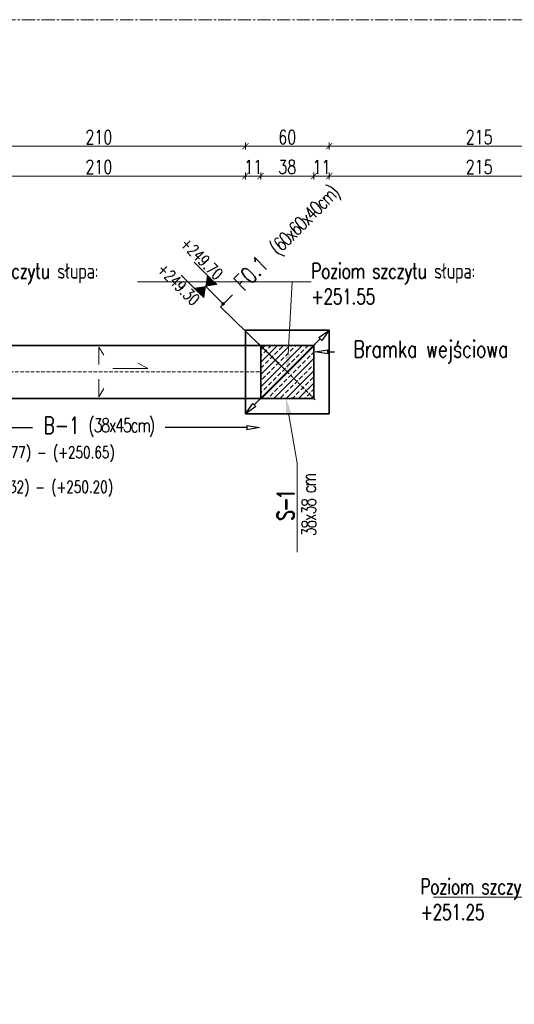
# Model space of a CAD drawing. Header units: millimetres. Extents: x -8 to 14965326, y -810 to 11054951.
# Tile 42 of 72: x 7505332 to 7505687, y 5558404 to 5559109. Entities that reach past the tile are written whole.
import ezdxf
from ezdxf import colors
from ezdxf.entities.mleader import LeaderData, LeaderLine
from ezdxf.math import Vec2, Vec3

# ---------------------------------------------------------------- set-up
doc = ezdxf.new("R2010")
doc.units = ezdxf.units.MM
doc.header["$LTSCALE"] = 0.5
doc.header["$MEASUREMENT"] = 0
doc.linetypes.add('CENTER2', pattern=[1.125, 0.75, -0.125, 0.125, -0.125])
doc.linetypes.add('KRESKOWA', pattern=[0.75, 0.5, -0.25])
doc.layers.get('0').update_dxf_attribs({"linetype": 'CONTINUOUS', "lineweight": 13})
doc.layers.get('Defpoints').update_dxf_attribs({"linetype": 'CONTINUOUS'})
for name, color, linetype, lineweight in [('_K_pozycje', 1, 'CONTINUOUS', 5), ('K_Cienkie przerywane', 252, 'KRESKOWA', 9), ('K_Fundamenty - przekrój', 40, 'CONTINUOUS', 35), ('K_Kreskowanie', 253, 'CONTINUOUS', 5), ('K_Opis', 7, 'CONTINUOUS', 9), ('K_Ściany - przekrój', 7, 'CONTINUOUS', 35), ('tkd_obszary_wykazu', 14, 'CENTER2', 9), ('tkd_wym', 1, 'CONTINUOUS', 5)]:
    doc.layers.add(name, color=color, linetype=linetype, lineweight=lineweight)
doc.styles.add('___K_OPIS_ROMAND', font='romand.shx', dxfattribs={"width": 0.75})
doc.styles.add('___K_OPIS_SIMPLEX', font='simplex.shx', dxfattribs={"width": 0.75})
doc.styles.add('tkd_txt0', font='simplex.shx', dxfattribs={"width": 0.75})
doc.dimstyles.new('opisy_wieńce', dxfattribs={"dimscale": 0.6, "dimtxt": 20, "dimasz": 25, "dimexe": 10, "dimexo": 50, "dimgap": 10, "dimtad": 0, "dimdec": 1, "dimrnd": 0.05000000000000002, "dimzin": 9, "dimdsep": 46, "dimtxsty": '___K_OPIS_ROMAND', "dimblk1": 'CLOSEDBLANK', "dimblk2": 'CLOSEDBLANK', "dimsah": 1, "dimcen": 0, "dimdle": 10, "dimse1": 1, "dimse2": 1, "dimclrd": 1, "dimclre": 256, "dimclrt": 50, "dimazin": 2, "dimtm": 1e-09, "dimtfac": 1, "dimtdec": 1, "dimtmove": 2, "dimatfit": 3, "dimfxl": 1, "dimtolj": 1, "dimtzin": 0, "dimarcsym": 0})
doc.dimstyles.new('tkd_1-50cm[cm]', dxfattribs={"dimtxt": 10, "dimasz": 2.5, "dimexe": 0, "dimexo": 10, "dimgap": 1.5, "dimtad": 1, "dimdec": 1, "dimrnd": 0.5, "dimdsep": 46, "dimtxsty": 'tkd_txt0', "dimblk": 'tkd_dim_arrow', "dimcen": 0, "dimclrd": 1, "dimclre": 256, "dimclrt": 7, "dimaunit": 1, "dimadec": 0, "dimazin": 0, "dimtfac": 0.009090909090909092, "dimtdec": 1, "dimtix": 1, "dimtmove": 1, "dimatfit": 3, "dimldrblk": 'DOTSMALL', "dimfxl": 1, "dimfxlon": 1, "dimtvp": 0.02, "dimtolj": 1, "dimtzin": 9, "dimlwd": -1, "dimarcsym": 0})

# ---------------------------------------------------------------- blocks, each defined once
blk = doc.blocks.new('_ClosedBlank')
at = {"color": 0, "linetype": 'ByBlock', "lineweight": -2}
for p, q in [((-1, 0.1666666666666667), (0, 0)), ((-1, 0.1666666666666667), (-1, -0.1666666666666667)), ((0, 0), (-1, -0.1666666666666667))]:
    blk.add_line(p, q, dxfattribs=at)
blk = doc.blocks.new('*D161')
at = {"layer": '_K_pozycje', "color": 1, "lineweight": -2, "transparency": 16777216}
for p, q in [((7505553.111620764, 5558871.435350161), (7505557.831440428, 5558871.435350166)), ((7505770.111620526, 5558871.435350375), (7505696.260011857, 5558871.435350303))]:
    blk.add_line(p, q, dxfattribs=at)
at = {"layer": 'Defpoints', "color": 0, "transparency": 16777216}
for p in [(7505544.111620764, 5558871.435349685), (7505544.111620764, 5558871.435350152), (7505779.111620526, 5558871.435349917)]:
    blk.add_point(p, dxfattribs=at)
at = {"layer": '_K_pozycje', "color": 1, "lineweight": -2, "transparency": 16777216, "xscale": 9, "yscale": 9, "zscale": 9}
for p, rotation in [((7505544.111620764, 5558871.435350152), 180.0000000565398), ((7505779.111620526, 5558871.435350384), 5.653981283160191e-08)]:
    blk.add_blockref('_ClosedBlank', p, dxfattribs=dict(at, rotation=rotation))
at = {"layer": '_K_pozycje', "color": 50, "transparency": 16777216, "insert": (7505627.045726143, 5558871.435350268), "char_height": 12, "attachment_point": 5, "rotation": 5.6539779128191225e-08, "style": '___K_OPIS_ROMAND'}
blk.add_mtext('\\A1;Bramka wejściowa', dxfattribs=at)
blk = doc.blocks.new('*D170')
at = {"layer": '_K_pozycje', "color": 1, "lineweight": -2, "transparency": 16777216}
for p, q in [((7505476.299840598, 5558903.688072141), (7505484.785121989, 5558912.173353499)), ((7505524.11162221, 5558857.055749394), (7505476.299840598, 5558903.688072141)), ((7505547.747661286, 5558880.691788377), (7505500.475583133, 5558833.419710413))]:
    blk.add_line(p, q, dxfattribs=at)
at = {"layer": 'Defpoints', "color": 0, "transparency": 16777216}
for p in [(7505554.111622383, 5558887.055749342), (7505494.111622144, 5558827.05574934), (7505494.11162209, 5558827.055749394)]:
    blk.add_point(p, dxfattribs=at)
at = {"layer": '_K_pozycje', "color": 1, "lineweight": -2, "transparency": 16777216, "xscale": 9, "yscale": 9, "zscale": 9}
for p, rotation in [((7505554.11162233, 5558887.055749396), 44.99999988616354), ((7505494.11162209, 5558827.055749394), 224.9999998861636)]:
    blk.add_blockref('_ClosedBlank', p, dxfattribs=dict(at, rotation=rotation))
at = {"layer": '_K_pozycje', "color": 50, "transparency": 16777216, "insert": (7505524.821672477, 5558952.209903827), "char_height": 12, "attachment_point": 5, "rotation": 44.99999988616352, "style": '___K_OPIS_ROMAND'}
blk.add_mtext('\\A1;F0.1{\\fArial|b0|i0|c238|p34;\\H0.87497x;\\C242;   \\Fsimplex|c238;\\H0.95241x;\\T0.8;(60x60x40cm)}', dxfattribs=at)
blk = doc.blocks.new('*U40')
at = {"layer": 'K_Opis'}
h = blk.add_hatch(color=1, dxfattribs=at)
edge = h.paths.add_edge_path()
edge.add_arc((1.63491603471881e-29, 0), 0.03599999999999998, 359.9999999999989, 719.999999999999)
at = {"layer": 'K_Opis', "color": 1}
blk.add_line((6.6596631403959e-08, 0.5107883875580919), (1.63491603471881e-29, 0), dxfattribs=at)
at = {"layer": 'K_Opis'}
for points in [[(-0.1881599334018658, 0.5107884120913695), (-0.1881598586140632, 1.022270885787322)], [(0.1881600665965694, 0.5107883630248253), (0.1881601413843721, 1.022270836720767)], [(-0.1881599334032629, 0.5107884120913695), (6.659735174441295e-08, 0.510788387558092), (-0.1881599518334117, 0.3694368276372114), (-0.1881599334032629, 0.5107884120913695)], [(0.1881600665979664, 0.5107883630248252), (6.659735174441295e-08, 0.510788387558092), (0.1881600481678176, 0.3694367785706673), (0.1881600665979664, 0.5107883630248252)]]:
    blk.add_lwpolyline(points, dxfattribs=at)
for points in [[(-0.1881599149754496, 0.6521399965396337), (-0.1881599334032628, 0.5107884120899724), (6.659805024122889e-08, 0.5107883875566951)], [(0.1881600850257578, 0.6521399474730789), (0.1881600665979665, 0.5107883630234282), (6.659665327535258e-08, 0.5107883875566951)], [(-0.1881599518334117, 0.3694368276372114), (-0.1881599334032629, 0.5107884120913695), (6.659805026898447e-08, 0.510788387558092)], [(0.1881600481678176, 0.3694367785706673), (0.1881600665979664, 0.5107883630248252), (6.659665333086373e-08, 0.510788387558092)]]:
    blk.add_solid(points, dxfattribs=at)
at = {"layer": 'K_Opis', "style": '___K_OPIS_SIMPLEX', "width": 0.75, "flags": 8}
for tag, p in [('góra', (-0.2273332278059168, 0.3830138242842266)), ('dół', (0.479503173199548, 0.3830138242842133))]:
    blk.add_attdef(tag, p, '', height=0.2399999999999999, rotation=89.99999999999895, dxfattribs=at)
blk = doc.blocks.new('*D231')
at = {"layer": '_K_pozycje', "color": 1, "lineweight": -2, "transparency": 16777216}
for p, q in [((7505283.111620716, 5558817.144576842), (7505341.576006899, 5558817.144576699)), ((7505495.111629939, 5558817.144576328), (7505436.647243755, 5558817.144576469))]:
    blk.add_line(p, q, dxfattribs=at)
at = {"layer": 'Defpoints', "color": 0, "transparency": 16777216}
for p in [(7505274.111620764, 5558837.055751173), (7505504.111629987, 5558837.055750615), (7505274.111620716, 5558817.144576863)]:
    blk.add_point(p, dxfattribs=at)
at = {"layer": '_K_pozycje', "color": 1, "lineweight": -2, "transparency": 16777216, "xscale": 9, "yscale": 9, "zscale": 9}
for p, rotation in [((7505274.111620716, 5558817.144576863), 179.9999998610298), ((7505504.111629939, 5558817.144576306), 359.9999998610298)]:
    blk.add_blockref('_ClosedBlank', p, dxfattribs=dict(at, rotation=rotation))
at = {"layer": '_K_pozycje', "color": 50, "transparency": 16777216, "insert": (7505389.111625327, 5558817.144576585), "char_height": 12, "attachment_point": 5, "rotation": 359.99999986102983, "style": '___K_OPIS_ROMAND'}
blk.add_mtext('\\A1;B-1 {\\Fsimplex|c238;\\H0.83333x;\\T0.8;\\C242;(38x45cm)}', dxfattribs=at)
blk = doc.blocks.new('*U39')
at = {"layer": 'K_Opis'}
h = blk.add_hatch(color=1, dxfattribs=at)
edge = h.paths.add_edge_path()
edge.add_arc((3.785675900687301e-31, -4.2301348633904e-16), 0.03599999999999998, -1.0800249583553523e-12, 359.9999999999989, ccw=False)
at = {"layer": 'K_Opis', "color": 1}
blk.add_line((6.659661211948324e-08, -0.5107883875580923), (3.785675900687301e-31, -4.2301348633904e-16), dxfattribs=at)
at = {"layer": 'K_Opis'}
for points in [[(-0.1881599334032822, -0.5107884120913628), (6.65973324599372e-08, -0.5107883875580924), (-0.1881599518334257, -0.3694368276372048), (-0.1881599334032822, -0.5107884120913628)], [(0.1881600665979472, -0.5107883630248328), (6.65973324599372e-08, -0.5107883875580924), (0.1881600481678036, -0.3694367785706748), (0.1881600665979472, -0.5107883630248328)], [(-0.1881599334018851, -0.5107884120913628), (-0.1881598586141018, -1.022270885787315)], [(0.1881600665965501, -0.5107883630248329), (0.1881601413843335, -1.022270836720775)]]:
    blk.add_lwpolyline(points, dxfattribs=at)
for points in [[(-0.1881599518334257, -0.3694368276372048), (-0.1881599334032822, -0.5107884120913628), (6.659803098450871e-08, -0.5107883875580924)], [(0.1881600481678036, -0.3694367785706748), (0.1881600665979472, -0.5107883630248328), (6.659663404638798e-08, -0.5107883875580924)], [(-0.1881599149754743, -0.6521399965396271), (-0.1881599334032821, -0.5107884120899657), (6.659803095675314e-08, -0.5107883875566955)], [(0.1881600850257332, -0.6521399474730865), (0.1881600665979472, -0.5107883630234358), (6.659663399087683e-08, -0.5107883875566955)]]:
    blk.add_solid(points, dxfattribs=at)
at = {"layer": 'K_Opis', "style": '___K_OPIS_SIMPLEX', "width": 0.75, "flags": 8}
for tag, p in [('dół', (0.4795031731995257, -0.7772995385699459)), ('góra', (-0.227333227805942, -0.9230138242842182))]:
    blk.add_attdef(tag, p, '', height=0.2399999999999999, rotation=89.99999999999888, dxfattribs=at)
blk = doc.blocks.new('tkd_dim_arrow')
for p, q in [((-1, 0), (1, 0)), ((0, -1), (0, 1))]:
    blk.add_line(p, q)
at = {"const_width": 0.2}
blk.add_lwpolyline([(-0.8954183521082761, -0.8954183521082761), (0.8954183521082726, 0.8954183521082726)], dxfattribs=at)
blk = doc.blocks.new('*D263')
at = {"layer": 'Defpoints', "color": 0, "transparency": 16777216}
for p in [(7505494.111622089, 5559018.812563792), (7505284.111622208, 5558887.055749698), (7505494.111622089, 5558887.055749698)]:
    blk.add_point(p, dxfattribs=at)
at = {"layer": 'tkd_wym', "lineweight": -2, "transparency": 16777216}
for p, q in [((7505284.111622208, 5559017.812563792), (7505284.111622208, 5559018.812563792)), ((7505494.111622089, 5559017.812563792), (7505494.111622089, 5559018.812563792))]:
    blk.add_line(p, q, dxfattribs=at)
at = {"layer": 'tkd_wym', "color": 1, "transparency": 16777216}
blk.add_line((7505286.611622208, 5559018.812563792), (7505491.611622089, 5559018.812563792), dxfattribs=at)
at = {"layer": 'tkd_wym', "color": 1, "transparency": 16777216, "xscale": 2.5, "yscale": 2.5, "zscale": 2.5, "rotation": 180}
blk.add_blockref('tkd_dim_arrow', (7505284.111622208, 5559018.812563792), dxfattribs=at)
at = {"layer": 'tkd_wym', "color": 1, "transparency": 16777216, "xscale": 2.5, "yscale": 2.5, "zscale": 2.5}
blk.add_blockref('tkd_dim_arrow', (7505494.111622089, 5559018.812563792), dxfattribs=at)
at = {"layer": 'tkd_wym', "color": 7, "transparency": 16777216, "insert": (7505389.111622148, 5559025.312563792), "char_height": 10, "attachment_point": 5, "style": 'tkd_txt0'}
blk.add_mtext('\\A1;210', dxfattribs=at)
blk = doc.blocks.new('_DotSmall')
blk = doc.blocks.new('*D264')
at = {"layer": 'Defpoints', "color": 0, "transparency": 16777216}
for p in [(7505554.111622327, 5559018.812563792), (7505494.111622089, 5558887.055749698), (7505554.111622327, 5558887.055749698)]:
    blk.add_point(p, dxfattribs=at)
at = {"layer": 'tkd_wym', "lineweight": -2, "transparency": 16777216}
for p, q in [((7505494.111622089, 5559017.812563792), (7505494.111622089, 5559018.812563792)), ((7505554.111622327, 5559017.812563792), (7505554.111622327, 5559018.812563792))]:
    blk.add_line(p, q, dxfattribs=at)
at = {"layer": 'tkd_wym', "color": 1, "transparency": 16777216}
blk.add_line((7505496.611622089, 5559018.812563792), (7505551.611622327, 5559018.812563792), dxfattribs=at)
at = {"layer": 'tkd_wym', "color": 1, "transparency": 16777216, "xscale": 2.5, "yscale": 2.5, "zscale": 2.5, "rotation": 180}
blk.add_blockref('tkd_dim_arrow', (7505494.111622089, 5559018.812563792), dxfattribs=at)
at = {"layer": 'tkd_wym', "color": 1, "transparency": 16777216, "xscale": 2.5, "yscale": 2.5, "zscale": 2.5}
blk.add_blockref('tkd_dim_arrow', (7505554.111622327, 5559018.812563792), dxfattribs=at)
at = {"layer": 'tkd_wym', "color": 7, "transparency": 16777216, "insert": (7505524.111622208, 5559025.312563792), "char_height": 10, "attachment_point": 5, "style": 'tkd_txt0'}
blk.add_mtext('\\A1;60', dxfattribs=at)
blk = doc.blocks.new('*D265')
at = {"layer": 'Defpoints', "color": 0, "transparency": 16777216}
for p in [(7505769.111622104, 5559018.812563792), (7505554.111622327, 5558887.055749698), (7505769.111622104, 5558887.055749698)]:
    blk.add_point(p, dxfattribs=at)
at = {"layer": 'tkd_wym', "lineweight": -2, "transparency": 16777216}
for p, q in [((7505554.111622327, 5559017.812563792), (7505554.111622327, 5559018.812563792)), ((7505769.111622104, 5559017.812563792), (7505769.111622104, 5559018.812563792))]:
    blk.add_line(p, q, dxfattribs=at)
at = {"layer": 'tkd_wym', "color": 1, "transparency": 16777216}
blk.add_line((7505556.611622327, 5559018.812563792), (7505766.611622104, 5559018.812563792), dxfattribs=at)
at = {"layer": 'tkd_wym', "color": 1, "transparency": 16777216, "xscale": 2.5, "yscale": 2.5, "zscale": 2.5, "rotation": 180}
blk.add_blockref('tkd_dim_arrow', (7505554.111622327, 5559018.812563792), dxfattribs=at)
at = {"layer": 'tkd_wym', "color": 1, "transparency": 16777216, "xscale": 2.5, "yscale": 2.5, "zscale": 2.5}
blk.add_blockref('tkd_dim_arrow', (7505769.111622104, 5559018.812563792), dxfattribs=at)
at = {"layer": 'tkd_wym', "color": 7, "transparency": 16777216, "insert": (7505661.611622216, 5559025.312563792), "char_height": 10, "attachment_point": 5, "style": 'tkd_txt0'}
blk.add_mtext('\\A1;215', dxfattribs=at)
blk = doc.blocks.new('*D336')
at = {"layer": 'Defpoints', "color": 0, "transparency": 16777216}
for p in [(7505494.111622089, 5558997.373850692), (7505284.111622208, 5558887.055749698), (7505494.111622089, 5558876.055750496)]:
    blk.add_point(p, dxfattribs=at)
at = {"layer": 'tkd_wym', "lineweight": -2, "transparency": 16777216}
for p, q in [((7505284.111622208, 5558996.373850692), (7505284.111622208, 5558997.373850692)), ((7505494.111622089, 5558996.373850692), (7505494.111622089, 5558997.373850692))]:
    blk.add_line(p, q, dxfattribs=at)
at = {"layer": 'tkd_wym', "color": 1, "transparency": 16777216}
blk.add_line((7505286.611622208, 5558997.373850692), (7505491.611622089, 5558997.373850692), dxfattribs=at)
at = {"layer": 'tkd_wym', "color": 1, "transparency": 16777216, "xscale": 2.5, "yscale": 2.5, "zscale": 2.5, "rotation": 180}
blk.add_blockref('tkd_dim_arrow', (7505284.111622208, 5558997.373850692), dxfattribs=at)
at = {"layer": 'tkd_wym', "color": 1, "transparency": 16777216, "xscale": 2.5, "yscale": 2.5, "zscale": 2.5}
blk.add_blockref('tkd_dim_arrow', (7505494.111622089, 5558997.373850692), dxfattribs=at)
at = {"layer": 'tkd_wym', "color": 7, "transparency": 16777216, "insert": (7505389.111622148, 5559003.873850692), "char_height": 10, "attachment_point": 5, "style": 'tkd_txt0'}
blk.add_mtext('\\A1;210', dxfattribs=at)
blk = doc.blocks.new('*D337')
at = {"layer": 'Defpoints', "color": 0, "transparency": 16777216}
for p in [(7505505.111620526, 5558997.373850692), (7505494.111622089, 5558876.055750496), (7505505.111620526, 5558876.055750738)]:
    blk.add_point(p, dxfattribs=at)
at = {"layer": 'tkd_wym', "lineweight": -2, "transparency": 16777216}
for p, q in [((7505494.111622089, 5558996.373850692), (7505494.111622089, 5558997.373850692)), ((7505505.111620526, 5558996.373850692), (7505505.111620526, 5558997.373850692))]:
    blk.add_line(p, q, dxfattribs=at)
at = {"layer": 'tkd_wym', "color": 1, "transparency": 16777216}
blk.add_line((7505496.611622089, 5558997.373850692), (7505502.611620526, 5558997.373850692), dxfattribs=at)
at = {"layer": 'tkd_wym', "color": 1, "transparency": 16777216, "xscale": 2.5, "yscale": 2.5, "zscale": 2.5, "rotation": 180}
blk.add_blockref('tkd_dim_arrow', (7505494.111622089, 5558997.373850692), dxfattribs=at)
at = {"layer": 'tkd_wym', "color": 1, "transparency": 16777216, "xscale": 2.5, "yscale": 2.5, "zscale": 2.5}
blk.add_blockref('tkd_dim_arrow', (7505505.111620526, 5558997.373850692), dxfattribs=at)
at = {"layer": 'tkd_wym', "color": 7, "transparency": 16777216, "insert": (7505499.611621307, 5559003.873850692), "char_height": 10, "attachment_point": 5, "style": 'tkd_txt0'}
blk.add_mtext('\\A1;11', dxfattribs=at)
blk = doc.blocks.new('*D338')
at = {"layer": 'Defpoints', "color": 0, "transparency": 16777216}
for p in [(7505543.111620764, 5558997.373850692), (7505505.111620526, 5558876.055750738), (7505543.111620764, 5558876.055747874)]:
    blk.add_point(p, dxfattribs=at)
at = {"layer": 'tkd_wym', "lineweight": -2, "transparency": 16777216}
for p, q in [((7505505.111620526, 5558996.373850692), (7505505.111620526, 5558997.373850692)), ((7505543.111620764, 5558996.373850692), (7505543.111620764, 5558997.373850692))]:
    blk.add_line(p, q, dxfattribs=at)
at = {"layer": 'tkd_wym', "color": 1, "transparency": 16777216}
blk.add_line((7505507.611620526, 5558997.373850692), (7505540.611620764, 5558997.373850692), dxfattribs=at)
at = {"layer": 'tkd_wym', "color": 1, "transparency": 16777216, "xscale": 2.5, "yscale": 2.5, "zscale": 2.5, "rotation": 180}
blk.add_blockref('tkd_dim_arrow', (7505505.111620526, 5558997.373850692), dxfattribs=at)
at = {"layer": 'tkd_wym', "color": 1, "transparency": 16777216, "xscale": 2.5, "yscale": 2.5, "zscale": 2.5}
blk.add_blockref('tkd_dim_arrow', (7505543.111620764, 5558997.373850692), dxfattribs=at)
at = {"layer": 'tkd_wym', "color": 7, "transparency": 16777216, "insert": (7505524.111620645, 5559003.873850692), "char_height": 10, "attachment_point": 5, "style": 'tkd_txt0'}
blk.add_mtext('\\A1;38', dxfattribs=at)
blk = doc.blocks.new('*D339')
at = {"layer": 'Defpoints', "color": 0, "transparency": 16777216}
for p in [(7505554.111622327, 5558997.373850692), (7505543.111620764, 5558876.055747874), (7505554.111622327, 5558876.673081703)]:
    blk.add_point(p, dxfattribs=at)
at = {"layer": 'tkd_wym', "lineweight": -2, "transparency": 16777216}
for p, q in [((7505543.111620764, 5558996.373850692), (7505543.111620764, 5558997.373850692)), ((7505554.111622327, 5558996.373850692), (7505554.111622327, 5558997.373850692))]:
    blk.add_line(p, q, dxfattribs=at)
at = {"layer": 'tkd_wym', "color": 1, "transparency": 16777216}
blk.add_line((7505545.611620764, 5558997.373850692), (7505551.611622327, 5558997.373850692), dxfattribs=at)
at = {"layer": 'tkd_wym', "color": 1, "transparency": 16777216, "xscale": 2.5, "yscale": 2.5, "zscale": 2.5, "rotation": 180}
blk.add_blockref('tkd_dim_arrow', (7505543.111620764, 5558997.373850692), dxfattribs=at)
at = {"layer": 'tkd_wym', "color": 1, "transparency": 16777216, "xscale": 2.5, "yscale": 2.5, "zscale": 2.5}
blk.add_blockref('tkd_dim_arrow', (7505554.111622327, 5558997.373850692), dxfattribs=at)
at = {"layer": 'tkd_wym', "color": 7, "transparency": 16777216, "insert": (7505548.611621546, 5559003.873850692), "char_height": 10, "attachment_point": 5, "style": 'tkd_txt0'}
blk.add_mtext('\\A1;11', dxfattribs=at)
blk = doc.blocks.new('*D340')
at = {"layer": 'Defpoints', "color": 0, "transparency": 16777216}
for p in [(7505769.111622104, 5558997.373850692), (7505554.111622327, 5558876.673081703), (7505769.111622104, 5558876.673081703)]:
    blk.add_point(p, dxfattribs=at)
at = {"layer": 'tkd_wym', "lineweight": -2, "transparency": 16777216}
for p, q in [((7505554.111622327, 5558996.373850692), (7505554.111622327, 5558997.373850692)), ((7505769.111622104, 5558996.373850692), (7505769.111622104, 5558997.373850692))]:
    blk.add_line(p, q, dxfattribs=at)
at = {"layer": 'tkd_wym', "color": 1, "transparency": 16777216}
blk.add_line((7505556.611622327, 5558997.373850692), (7505766.611622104, 5558997.373850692), dxfattribs=at)
at = {"layer": 'tkd_wym', "color": 1, "transparency": 16777216, "xscale": 2.5, "yscale": 2.5, "zscale": 2.5, "rotation": 180}
blk.add_blockref('tkd_dim_arrow', (7505554.111622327, 5558997.373850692), dxfattribs=at)
at = {"layer": 'tkd_wym', "color": 1, "transparency": 16777216, "xscale": 2.5, "yscale": 2.5, "zscale": 2.5}
blk.add_blockref('tkd_dim_arrow', (7505769.111622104, 5558997.373850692), dxfattribs=at)
at = {"layer": 'tkd_wym', "color": 7, "transparency": 16777216, "insert": (7505661.611622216, 5559003.873850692), "char_height": 10, "attachment_point": 5, "style": 'tkd_txt0'}
blk.add_mtext('\\A1;215', dxfattribs=at)

msp = doc.modelspace()

# ---------------------------------------------------------------- hatches: boundary and pattern name
at = {"layer": 'K_Kreskowanie'}
h = msp.add_hatch(dxfattribs=at)
h.set_pattern_fill('ANSI33', color=256, scale=25)
h.set_pattern_definition([(45, (1632.715388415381, 551.820459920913), (-4.419417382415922, 4.419417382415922), []), (45, (1637.134805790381, 551.820459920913), (-4.419417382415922, 4.419417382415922), [3.125, -1.5625])])
h.paths.add_polyline_path([(7505505.111620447, 5558838.055750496), (7505543.111620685, 5558838.055750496), (7505543.111620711, 5558876.055750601), (7505505.111620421, 5558876.055750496)])

# ---------------------------------------------------------------- linework, layer by layer
at = {"layer": 'K_Cienkie przerywane', "linetype": 'KRESKOWA', "ltscale": 10}
for p, q in [((7505544.111620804, 5558877.055750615), (7505504.111620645, 5558837.055750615)), ((7505544.111620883, 5558837.055750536), (7505504.111620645, 5558877.055750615)), ((7505504.111620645, 5558857.055750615), (7505274.111620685, 5558857.055750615))]:
    msp.add_line(p, q, dxfattribs=at)
at = {"layer": 'K_Fundamenty - przekrój'}
msp.add_lwpolyline([(7505494.111622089, 5558827.055749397), (7505494.111622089, 5558887.055749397), (7505554.111622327, 5558887.055749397), (7505554.111622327, 5558827.055749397)], close=True, dxfattribs=at)
at = {"layer": 'K_Opis'}
for points in [[(7505389.111620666, 5558862.280469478), (7505389.111620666, 5558874.818939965), (7505392.595063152, 5558869.030094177)], [(7505399.168930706, 5558859.417373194), (7505424.168930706, 5558859.417373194), (7505417.328554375, 5558863.236251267)], [(7505389.111620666, 5558851.831031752), (7505389.111620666, 5558839.292561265), (7505392.595063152, 5558845.081407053)]]:
    msp.add_lwpolyline(points, dxfattribs=at)
at = {"layer": 'K_Ściany - przekrój', "linetype": 'Continuous', "ltscale": 2.5}
for p, q in [((7505505.111620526, 5558876.055750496), (7505273.111620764, 5558876.055750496)), ((7505505.111620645, 5558838.055750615), (7505273.111620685, 5558838.055750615))]:
    msp.add_line(p, q, dxfattribs=at)
msp.add_lwpolyline([(7505505.111620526, 5558876.055750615), (7505543.111620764, 5558876.055750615), (7505543.111620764, 5558838.055750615), (7505505.111620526, 5558838.055750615)], close=True, dxfattribs=at)
at = {"layer": 'tkd_obszary_wykazu', "ltscale": 25}
msp.add_lwpolyline([(7503716.83762762, 5559109.385387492), (7506482.052716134, 5559109.385387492), (7506482.052716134, 5554949.530839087), (7503716.83762762, 5554949.530839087)], close=True, dxfattribs=at)

# ---------------------------------------------------------------- block references
ref = msp.add_blockref('*U40', (7505478.124624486, 5558905.801246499), dxfattribs=dict(xscale=-35, yscale=35, zscale=35, rotation=45.00000736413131))
ref.add_attrib('góra', '+249.70', (7505446.906688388, 5558948.27159378), dxfattribs={"layer": 'K_Opis', "height": 8.399999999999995, "rotation": 315.0000073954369, "style": '___K_OPIS_SIMPLEX', "width": 0.75, "flags": 8})
ref.add_attrib('dół', '+249.30', (7505430.261910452, 5558929.929755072), dxfattribs={"layer": 'K_Opis', "height": 8.399999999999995, "rotation": 315.0000073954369, "style": '___K_OPIS_SIMPLEX', "width": 0.75, "flags": 8})
ref = msp.add_blockref('*U39', (7505283.111619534, 5558787.320531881), dxfattribs=dict(xscale=-35, yscale=35, zscale=35, rotation=90.00000746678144))
ref.add_attrib('góra', '(+250.77) - (+250.65)', (7505296.217102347, 5558795.277196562), dxfattribs={"layer": 'K_Opis', "height": 8.399999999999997, "rotation": 7.470519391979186e-06, "style": '___K_OPIS_SIMPLEX', "width": 0.75, "flags": 8})
ref.add_attrib('dół', '(+250.32) - (+250.20)', (7505295.017105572, 5558770.537922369), dxfattribs={"layer": 'K_Opis', "height": 8.399999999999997, "rotation": 7.470519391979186e-06, "style": '___K_OPIS_SIMPLEX', "width": 0.75, "flags": 8})

# ---------------------------------------------------------------- dimensions: what is measured, and where the dimension line sits
at = {"layer": '_K_pozycje'}
for base, p1, p2, angle, text, override, picture, middle in [((7505494.11162209, 5558827.055749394), (7505554.111622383, 5558887.055749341), (7505494.111622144, 5558827.055749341), 224.99999988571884, 'F0.1{\\fArial|b0|i0|c238|p34;\\H0.87497x;\\C242;   \\Fsimplex|c238;\\H0.95241x;\\T0.8;(60x60x40cm)}', {"dimasz": 15, "dimtmove": 1}, '*D170', (7505489.027762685, 5558916.415994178)), ((7505544.111620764, 5558871.435350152), (7505779.111620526, 5558871.435349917), (7505544.111620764, 5558871.435349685), 180.0000000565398, 'Bramka wejściowa', {"dimasz": 15}, '*D161', (7505627.045726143, 5558871.435350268)), ((7505274.111620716, 5558817.144576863), (7505504.111629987, 5558837.055750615), (7505274.111620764, 5558837.055751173), 179.99999986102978, 'B-1 {\\Fsimplex|c238;\\H0.83333x;\\T0.8;\\C242;(38x45cm)}', {"dimasz": 15}, '*D231', (7505389.111625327, 5558817.144576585))]:
    dim = msp.add_linear_dim(base=base, p1=p1, p2=p2, angle=angle, text=text, dimstyle='opisy_wieńce', override=override, dxfattribs=at)
    dim.commit()
    dim.dimension.update_dxf_attribs({"geometry": picture, "text_midpoint": middle, "dimtype": 161})
at = {"layer": 'tkd_wym'}
for base, p1, p2, picture, middle in [((7505494.111622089, 5559018.812563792), (7505284.111622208, 5558887.055749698), (7505494.111622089, 5558887.055749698), '*D263', (7505389.111622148, 5559025.312563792)), ((7505554.111622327, 5559018.812563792), (7505494.111622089, 5558887.055749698), (7505554.111622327, 5558887.055749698), '*D264', (7505524.111622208, 5559025.312563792)), ((7505769.111622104, 5559018.812563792), (7505554.111622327, 5558887.055749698), (7505769.111622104, 5558887.055749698), '*D265', (7505661.611622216, 5559025.312563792)), ((7505494.111622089, 5558997.373850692), (7505284.111622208, 5558887.055749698), (7505494.111622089, 5558876.055750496), '*D336', (7505389.111622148, 5559003.873850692)), ((7505505.111620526, 5558997.373850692), (7505494.111622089, 5558876.055750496), (7505505.111620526, 5558876.055750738), '*D337', (7505499.611621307, 5559003.873850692)), ((7505543.111620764, 5558997.373850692), (7505505.111620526, 5558876.055750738), (7505543.111620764, 5558876.055747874), '*D338', (7505524.111620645, 5559003.873850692)), ((7505554.111622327, 5558997.373850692), (7505543.111620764, 5558876.055747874), (7505554.111622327, 5558876.673081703), '*D339', (7505548.611621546, 5559003.873850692)), ((7505769.111622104, 5558997.373850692), (7505554.111622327, 5558876.673081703), (7505769.111622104, 5558876.673081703), '*D340', (7505661.611622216, 5559003.873850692))]:
    dim = msp.add_linear_dim(base=base, p1=p1, p2=p2, dimstyle='tkd_1-50cm[cm]', dxfattribs=at)
    dim.commit()
    dim.dimension.update_dxf_attribs({"geometry": picture, "text_midpoint": middle})

# ---------------------------------------------------------------- leaders
at = {"layer": 'K_Opis'}
ml = msp.add_multileader_mtext('Standard', dxfattribs=at)
ml.set_content('{\\T0.95;Poziom szczytu słupa:\\P+251.67}', color=256, style='___K_OPIS_SIMPLEX')
ml.set_leader_properties(color=256, linetype='ByLayer', lineweight=9)
ml.build(insert=Vec2(0, 0))
ml.multileader.update_dxf_attribs({"text_left_attachment_type": 6, "text_right_attachment_type": 6, "arrow_head_size": 12.5})
ctx = ml.context
ctx.base_point, ctx.char_height, ctx.arrow_head_size, ctx.landing_gap_size, ctx.plane_origin = Vec3(7505271.254248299, 5558921.68549652), 11, 12.5, 0, Vec3(7505275.216646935, 5559235.923076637)
ctx.left_attachment, ctx.right_attachment = 6, 6
notes = []
notes.append((ctx, [(0, (1, 1, 0), (7505257.503032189, 5558921.68549652), (1, 0), 13.75121611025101, [(0, [(7505254.111622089, 5558857.055749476)], 0, [])])]))
ctx.mtext.insert, ctx.mtext.width, ctx.mtext.defined_height, ctx.mtext.flow_direction = Vec3(7505271.254248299, 5558934.88549652), 140.3996469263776, 98.24674889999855, 5
ml = msp.add_multileader_mtext('Standard', dxfattribs=at)
ml.set_content('{\\T0.95;Poziom szczytu słupa:\\P+251.55}', color=256, style='___K_OPIS_SIMPLEX')
ml.set_leader_properties(color=256, linetype='ByLayer', lineweight=9)
ml.build(insert=Vec2(0, 0))
ml.multileader.update_dxf_attribs({"text_left_attachment_type": 6, "text_right_attachment_type": 6, "arrow_head_size": 12.5})
ctx = ml.context
ctx.base_point, ctx.char_height, ctx.arrow_head_size, ctx.landing_gap_size, ctx.plane_origin = Vec3(7505541.254248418, 5558921.685496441), 11, 12.5, 0, Vec3(7505545.216647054, 5559235.923076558)
ctx.left_attachment, ctx.right_attachment = 6, 6
notes.append((ctx, [(0, (1, 1, 0), (7505527.503032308, 5558921.685496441), (1, 0), 13.75121611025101, [(0, [(7505524.111622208, 5558857.055749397)], 0, [])])]))
ctx.mtext.insert, ctx.mtext.width, ctx.mtext.defined_height, ctx.mtext.flow_direction = Vec3(7505541.254248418, 5558934.885496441), 140.3996469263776, 98.24674889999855, 5
ml = msp.add_multileader_mtext('Standard', dxfattribs=at)
ml.set_content('{\\T0.85;\\C2;S-1\\T1;\\C50;\\P\\Fsimplex|c238;\\H0.8x;\\T0.8;\\C1;38x38 cm}', color=7, style='___K_OPIS_ROMAND')
ml.set_leader_properties(color=1, linetype='CONTINUOUS', lineweight=9)
ml.build(insert=Vec2(0, 0))
ml.multileader.update_dxf_attribs({"text_left_attachment_type": 6, "text_right_attachment_type": 6, "dogleg_length": 5, "arrow_head_size": 12.5})
ctx = ml.context
ctx.base_point, ctx.char_height, ctx.arrow_head_size, ctx.landing_gap_size, ctx.plane_origin, ctx.plane_x_axis, ctx.plane_y_axis = Vec3(7505531.137852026, 5558738.261667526), 12.5, 12.5, 0, Vec3(7505570.680376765, 5558727.383223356), Vec3(6.123233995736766e-17, 1), Vec3(-1, 6.123233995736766e-17)
ctx.left_attachment, ctx.right_attachment, ctx.text_align_type = 6, 6, 1
notes.append((ctx, [(1, (1, 1, 0), (7505531.137852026, 5558791.620320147), (-6.123233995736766e-17, -1), 7.215795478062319, [(0, [(7505523.19259211, 5558838.555749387)], 0, [])])]))
ctx.mtext.insert, ctx.mtext.text_direction, ctx.mtext.rotation, ctx.mtext.alignment, ctx.mtext.line_spacing_factor, ctx.mtext.flow_direction = Vec3(7505516.637852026, 5558761.333096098), Vec3(6.123233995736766e-17, 1), 1.570796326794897, 2, 0.8640000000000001, 5
ml = msp.add_multileader_mtext('Standard', dxfattribs=at)
ml.set_content('\\T0.95;Poziom szczytu słupa:\\P+251.25', color=256, style='___K_OPIS_SIMPLEX')
ml.set_leader_properties(color=256, linetype='ByLayer', lineweight=9)
ml.build(insert=Vec2(0, 0))
ml.multileader.update_dxf_attribs({"text_left_attachment_type": 6, "text_right_attachment_type": 6, "arrow_head_size": 12.5})
ctx = ml.context
ctx.base_point, ctx.char_height, ctx.arrow_head_size, ctx.landing_gap_size, ctx.plane_origin = Vec3(7505619.487101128, 5558480.721640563), 11, 12.5, 0, Vec3(7505820.216647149, 5558925.923075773)
ctx.left_attachment, ctx.right_attachment = 6, 6
notes.append((ctx, [(0, (1, 1, 0), (7505766.888317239, 5558480.721640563), (-1, 0), 13.75121611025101, [(0, [(7505799.111622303, 5558547.055748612)], 0, [])])]))
ctx.mtext.insert, ctx.mtext.width, ctx.mtext.defined_height, ctx.mtext.flow_direction = Vec3(7505619.487101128, 5558493.921640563), 140.3996469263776, 98.24674889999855, 5
for ctx, leaders in notes:
    for number, flags, end, landing, length, lines in leaders:
        leader = LeaderData()
        leader.index, (leader.has_last_leader_line, leader.has_dogleg_vector, leader.attachment_direction) = number, flags
        leader.last_leader_point, leader.dogleg_vector, leader.dogleg_length = Vec3(end), Vec3(landing), length
        for number, points, colour, breaks in lines:
            line = LeaderLine()
            line.index, line.vertices, line.color, line.breaks = number, Vec3.list(points), colors.encode_raw_color(colour), breaks
            leader.lines.append(line)
        ctx.leaders.append(leader)

doc.saveas('drawing.dxf')
